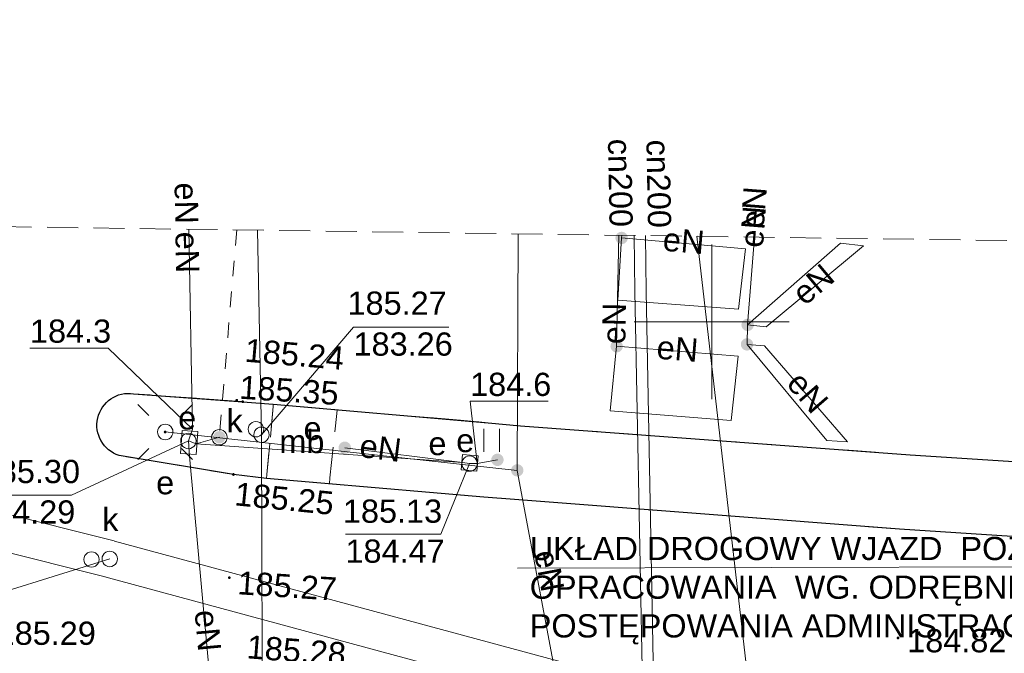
# Model space of a CAD drawing. Extents: x 8014 to 6635291, y -5609 to 5765892.
# Tile 24 of 158: x 6601078 to 6601109, y 5731839 to 5731860. Entities that reach past the tile are written whole.
import ezdxf
from ezdxf.enums import TextEntityAlignment as Align

# ---------------------------------------------------------------- set-up
doc = ezdxf.new("R2010")
doc.units = 0
for name, pattern in [('PRZER1-1', [1, 0.5, -0.5]), ('PRZER2-1', [1.5, 1, -0.5]), ('PRZER3-1', [2, 1.5, -0.5])]:
    doc.linetypes.add(name, pattern=pattern)
doc.layers.get('0').update_dxf_attribs({"linetype": 'CONTINUOUS'})
doc.layers.add('a_zieleń', color=80, linetype='CONTINUOUS')
for name, color, linetype, lineweight in [('GESDZI', 7, 'CONTINUOUS', 18), ('GSLKRW', 7, 'CONTINUOUS', 25), ('GSPWPS', 7, 'CONTINUOUS', 13), ('GSPWPS_O', 7, 'CONTINUOUS', 13), ('GSSINN', 7, 'CONTINUOUS', 18), ('GSSINN_O', 7, 'CONTINUOUS', 18), ('GSSKOA', 7, 'CONTINUOUS', 18), ('GSSUTR', 7, 'CONTINUOUS', 18), ('GUPELA', 7, 'CONTINUOUS', 18), ('GUPIKP', 7, 'CONTINUOUS', 18), ('GUPISN', 7, 'CONTINUOUS', 18), ('GUPIWZ', 7, 'CONTINUOUS', 18), ('GUPIWZ_O', 7, 'CONTINUOUS', 18), ('GUPPRZ_O', 7, 'CONTINUOUS', 18), ('OPIS', 7, 'CONTINUOUS', 0), ('Ramka sekcyjna', 7, 'CONTINUOUS', 18)]:
    doc.layers.add(name, color=color, linetype=linetype, lineweight=lineweight)
for name, color, linetype, lineweight, true_color in [('GOSRBG', 4, 'CONTINUOUS', 35, 0x00ffff), ('GULCPR', 7, 'CONTINUOUS', 18, 0xd200d2), ('GULEPR', 1, 'CONTINUOUS', 18, 0xff0000), ('GULEPR_O', 1, 'CONTINUOUS', 18, 0xff0000), ('GULKPR', 7, 'CONTINUOUS', 18, 0x803300), ('GUPEUT', 1, 'CONTINUOUS', 18, 0xff0000), ('GUPEUT_O', 1, 'CONTINUOUS', 18, 0xff0000), ('GUPKSD', 7, 'CONTINUOUS', 18, 0x803300), ('SUCP_O', 7, 'CONTINUOUS', 18, 0xd200d2), ('SUEP_O', 1, 'CONTINUOUS', 18, 0xff0000)]:
    doc.layers.add(name, color=color, linetype=linetype, lineweight=lineweight, true_color=true_color)
doc.styles.add('Arial', font='arial.ttf')

# ---------------------------------------------------------------- blocks, each defined once
blk = doc.blocks.new('D_GUPKSD1_1')
at = {"color": 0}
blk.add_lwpolyline([(0, 0.25), (0.064705, 0.241481), (0.125, 0.216506), (0.176777, 0.176777), (0.216506, 0.125), (0.241481, 0.064705), (0.25, 0), (0.241481, -0.064705), (0.216506, -0.125), (0.176777, -0.176777), (0.125, -0.216506), (0.064705, -0.241481), (0, -0.25), (-0.064705, -0.241481), (-0.125, -0.216506), (-0.176777, -0.176777), (-0.216506, -0.125), (-0.241481, -0.064705), (-0.25, 0), (-0.241481, 0.064705), (-0.216506, 0.125), (-0.176777, 0.176777), (-0.125, 0.216506), (-0.064705, 0.241481)], close=True, dxfattribs=at)
blk = doc.blocks.new('D_GUPIWZ1_1')
at = {"color": 0}
blk.add_lwpolyline([(0, 0.25), (0.064705, 0.241481), (0.125, 0.216506), (0.176777, 0.176777), (0.216506, 0.125), (0.241481, 0.064705), (0.25, 0), (0.241481, -0.064705), (0.216506, -0.125), (0.176777, -0.176777), (0.125, -0.216506), (0.064705, -0.241481), (0, -0.25), (-0.064705, -0.241481), (-0.125, -0.216506), (-0.176777, -0.176777), (-0.216506, -0.125), (-0.241481, -0.064705), (-0.25, 0), (-0.241481, 0.064705), (-0.216506, 0.125), (-0.176777, 0.176777), (-0.125, 0.216506), (-0.064705, 0.241481)], close=True, dxfattribs=at)
blk = doc.blocks.new('D_GUPIWZ1_2')
at = {"color": 0}
blk.add_lwpolyline([(-0.25, -0.25), (0.25, -0.25), (0.25, 0.25), (-0.25, 0.25)], close=True, dxfattribs=at)
blk = doc.blocks.new('D_GUPIWZ1_3')
at = {"color": 0}
blk.add_lwpolyline([(0.375, -0.25), (-0.375, -0.25), (-0.375, 0.25), (0.375, 0.25)], close=True, dxfattribs=at)
blk = doc.blocks.new('D_GUPIKP1_1')
at = {"color": 0}
blk.add_lwpolyline([(0, 0.25), (0.064705, 0.241481), (0.125, 0.216506), (0.176777, 0.176777), (0.216506, 0.125), (0.241481, 0.064705), (0.25, 0), (0.241481, -0.064705), (0.216506, -0.125), (0.176777, -0.176777), (0.125, -0.216506), (0.064705, -0.241481), (0, -0.25), (-0.064705, -0.241481), (-0.125, -0.216506), (-0.176777, -0.176777), (-0.216506, -0.125), (-0.241481, -0.064705), (-0.25, 0), (-0.241481, 0.064705), (-0.216506, 0.125), (-0.176777, 0.176777), (-0.125, 0.216506), (-0.064705, 0.241481)], close=True, dxfattribs=at)
blk = doc.blocks.new('D_GUPEUT1')
blk.add_hatch(color=0).paths.add_polyline_path([(-0.2, 0), (-0.193185, -0.051764), (-0.173205, -0.1), (-0.141421, -0.141421), (-0.1, -0.173205), (-0.051764, -0.193185), (0, -0.2), (0.051764, -0.193185), (0.1, -0.173205), (0.141421, -0.141421), (0.173205, -0.1), (0.193185, -0.051764), (0.2, 0), (0.193185, 0.051764), (0.173205, 0.1), (0.141421, 0.141421), (0.1, 0.173205), (0.051764, 0.193185), (0, 0.2), (-0.051764, 0.193185), (-0.1, 0.173205), (-0.141421, 0.141421), (-0.173205, 0.1), (-0.193185, 0.051764)])
blk = doc.blocks.new('D_GSPWPS1')
blk.add_hatch(color=0).paths.add_polyline_path([(-0.045, 0), (-0.043467, -0.011647), (-0.038971, -0.0225), (-0.03182, -0.03182), (-0.0225, -0.038971), (-0.011647, -0.043467), (0, -0.045), (0.011647, -0.043467), (0.0225, -0.038971), (0.03182, -0.03182), (0.038971, -0.0225), (0.043467, -0.011647), (0.045, 0), (0.043467, 0.011647), (0.038971, 0.0225), (0.03182, 0.03182), (0.0225, 0.038971), (0.011647, 0.043467), (0, 0.045), (-0.011647, 0.043467), (-0.0225, 0.038971), (-0.03182, 0.03182), (-0.038971, 0.0225), (-0.043467, 0.011647)])
blk = doc.blocks.new('D_GUPISN1')
at = {"color": 0}
blk.add_lwpolyline([(0, 0.25), (0.064705, 0.241481), (0.125, 0.216506), (0.176777, 0.176777), (0.216506, 0.125), (0.241481, 0.064705), (0.25, 0), (0.241481, -0.064705), (0.216506, -0.125), (0.176777, -0.176777), (0.125, -0.216506), (0.064705, -0.241481), (0, -0.25), (-0.064705, -0.241481), (-0.125, -0.216506), (-0.176777, -0.176777), (-0.216506, -0.125), (-0.241481, -0.064705), (-0.25, 0), (-0.241481, 0.064705), (-0.216506, 0.125), (-0.176777, 0.176777), (-0.125, 0.216506), (-0.064705, 0.241481)], close=True, dxfattribs=at)
blk = doc.blocks.new('D_GUPELA2')
blk.add_hatch(color=0).paths.add_polyline_path([(-0.001087, 0.044987), (0.011881, 0.043403), (0.021281, 0.03965), (0.030065, 0.033482), (0.038133, 0.023893), (0.043117, 0.012881), (0.044986, 0.001113), (0.044323, -0.007777), (0.040557, -0.019497), (0.033417, -0.030138), (0.024849, -0.037517), (0.013788, -0.042836), (0.002013, -0.044955), (-0.00982, -0.043916), (-0.020466, -0.040077), (-0.029541, -0.033946), (-0.036867, -0.025804), (-0.04187, -0.01649), (-0.04461, -0.005909), (-0.044532, 0.006476), (-0.041285, 0.017903), (-0.034764, 0.028574), (-0.024479, 0.03776), (-0.013449, 0.042943)])
at = {"color": 0}
for points in [[(-0.883883, 0.883883), (-0.53033, 0.53033)], [(0.883883, 0.883883), (0.53033, 0.53033)], [(-0.883883, -0.883883), (-0.53033, -0.53033)], [(0.883883, -0.883883), (0.53033, -0.53033)]]:
    blk.add_lwpolyline(points, dxfattribs=at)
blk = doc.blocks.new('D_GUPELA1')
at = {"color": 0}
blk.add_lwpolyline([(0, 0.25), (0.064705, 0.241481), (0.125, 0.216506), (0.176777, 0.176777), (0.216506, 0.125), (0.241481, 0.064705), (0.25, 0), (0.241481, -0.064705), (0.216506, -0.125), (0.176777, -0.176777), (0.125, -0.216506), (0.064705, -0.241481), (0, -0.25), (-0.064705, -0.241481), (-0.125, -0.216506), (-0.176777, -0.176777), (-0.216506, -0.125), (-0.241481, -0.064705), (-0.25, 0), (-0.241481, 0.064705), (-0.216506, 0.125), (-0.176777, 0.176777), (-0.125, 0.216506), (-0.064705, 0.241481)], close=True, dxfattribs=at)
blk = doc.blocks.new('D_GSSUTR1')
at = {"color": 0}
for points in [[(-0.25666, 0.36165), (-0.25666, -0.38835)], [(0.24334, -0.38835), (0.24334, 0.36165)]]:
    blk.add_lwpolyline(points, dxfattribs=at)

msp = doc.modelspace()

# ---------------------------------------------------------------- hatches: boundary and pattern name
at = {"layer": 'a_zieleń', "transparency": 33554687}
h = msp.add_hatch(dxfattribs=at)
h.set_pattern_fill('ANSI31', color=256, scale=2, angle=0.5416)
h.set_pattern_definition([(45.54155787, (6600987.53512, 5732094.77134), (-0.1784396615, 0.175097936), [])])
edge = h.paths.add_edge_path()
edge.add_line((6601184.523, 5731785.715), (6601184.767, 5731785.473))
edge.add_line((6601184.767, 5731785.473), (6601208.79, 5731802.27))
edge.add_line((6601208.79, 5731802.27), (6601211.05, 5731814.48))
edge.add_line((6601211.05, 5731814.48), (6601142.151, 5731813.823))
edge.add_arc((6601143.698, 5731819.102), 5.501, 253.6603, 270.5475)
edge.add_line((6601143.751, 5731813.601), (6601191.034, 5731814.053))
edge.add_arc((6601191.122, 5731812.113), 1.942, 359.8374, 92.594, ccw=False)
edge.add_line((6601193.063, 5731812.108), (6601193.074, 5731811.004))
edge.add_line((6601193.074, 5731811.004), (6601197.383, 5731811.045))
edge.add_line((6601197.383, 5731811.045), (6601197.425, 5731806.621))
edge.add_line((6601197.425, 5731806.621), (6601199.732, 5731806.642))
edge.add_line((6601199.732, 5731806.642), (6601199.803, 5731799.171))
edge.add_line((6601199.803, 5731799.171), (6601197.516, 5731797.165))
edge.add_line((6601197.516, 5731797.165), (6601194.216, 5731797.133))
edge.add_line((6601194.216, 5731797.133), (6601194.251, 5731793.47))
edge.add_arc((6601191.538, 5731793.658), 2.72, 281.0894, 356.0358, ccw=False)
edge.add_line((6601192.061, 5731790.989), (6601185.152, 5731786.156))
edge.add_arc((71774552.687, -87417922.681), 113685689.918, 124.97904394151, 124.97904432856)
h.paths.add_polyline_path([(6601204.906, 5731809.178), (6601202.577, 5731808.579), (6601203.741, 5731808.879)], flags=16)

# ---------------------------------------------------------------- linework, layer by layer
at = {"layer": 'GESDZI', "color": 8, "linetype": 'Continuous', "lineweight": 18, "elevation": 10.22}
for points in [[(6601099.523, 5731852.763), (6601101.48, 5731835.75), (6601064.927, 5731837.3)], [(6601205.54, 5731851.292), (6601176.16, 5731832.96), (6601175.36, 5731833.29), (6601104.43, 5731835.62), (6601101.48, 5731835.75), (6601099.523, 5731852.763)]]:
    msp.add_lwpolyline(points, dxfattribs=at)
at = {"layer": 'GOSRBG', "color": 8, "linetype": 'PRZER2-1', "lineweight": 18, "elevation": 10.04}
msp.add_lwpolyline([(6601299.084, 5731734.247), (6601325.67, 5731736.853), (6601330.011, 5731849.566), (6601060.655, 5731853.302), (6601096.398, 5731719.42), (6601107.997, 5731690.995)], close=True, dxfattribs=at)
at = {"layer": 'GSLKRW', "color": 8, "linetype": 'Continuous', "lineweight": 25, "elevation": 10.18}
msp.add_lwpolyline([(6601164.97, 5731840.783), (6601144.999, 5731841.203), (6601124.591, 5731842.096), (6601106.062, 5731843.303), (6601093.63, 5731844.263), (6601092.637, 5731844.339), (6601085.625, 5731844.941), (6601084.552, 5731845.067), (6601080.864, 5731845.681, -0.925805), (6601081.325, 5731847.676), (6601084.855, 5731847.418), (6601085.84, 5731847.338), (6601092.777, 5731846.74), (6601093.821, 5731846.636), (6601106.408, 5731845.701), (6601124.621, 5731844.526), (6601145.154, 5731843.61), (6601154.722, 5731843.395)], format="xyb", dxfattribs=at)
at = {"layer": 'GSSINN', "color": 8, "linetype": 'PRZER2-1', "lineweight": 18, "elevation": 10.3}
msp.add_lwpolyline([(6601085.84, 5731847.338), (6601084.855, 5731847.418), (6601081.325, 5731847.676, 0.925805), (6601080.864, 5731845.681), (6601084.552, 5731845.067), (6601085.625, 5731844.941), (6601085.634, 5731845.061), (6601085.84, 5731847.263)], format="xyb", close=True, dxfattribs=at)
msp.add_lwpolyline([(6601085.84, 5731847.338), (6601085.84, 5731847.263), (6601085.634, 5731845.061), (6601085.625, 5731844.941), (6601087.652, 5731844.767), (6601087.672, 5731844.955), (6601087.888, 5731847.041), (6601087.9, 5731847.16)], close=True, dxfattribs=at)
at = {"layer": 'GSSKOA', "color": 8, "linetype": 'PRZER3-1', "lineweight": 18, "elevation": 10.18}
for points in [[(6601081.325, 5731847.676, 0.925805), (6601080.864, 5731845.681)], [(6601081.325, 5731847.676), (6601084.855, 5731847.418), (6601085.84, 5731847.338), (6601087.9, 5731847.16), (6601092.777, 5731846.74), (6601093.821, 5731846.636), (6601106.408, 5731845.701), (6601124.621, 5731844.526), (6601145.154, 5731843.61), (6601154.722, 5731843.395), (6601164.716, 5731843.565), (6601185.236, 5731845.561, -0.022667), (6601196.957, 5731846.674, -0.016793), (6601205.157, 5731846.59), (6601224.725, 5731845.936), (6601244.731, 5731845.434)]]:
    msp.add_lwpolyline(points, format="xyb", dxfattribs=at)
msp.add_lwpolyline([(6601244.525, 5731841.414), (6601224.996, 5731841.225), (6601204.905, 5731841.032), (6601184.86, 5731840.79), (6601164.97, 5731840.783), (6601144.999, 5731841.203), (6601124.591, 5731842.096), (6601106.062, 5731843.303), (6601093.63, 5731844.263), (6601092.637, 5731844.339), (6601087.652, 5731844.767), (6601085.625, 5731844.941), (6601084.552, 5731845.067), (6601080.864, 5731845.681)], dxfattribs=at)
at = {"layer": 'GSSUTR', "color": 8, "linetype": 'PRZER2-1', "lineweight": 18, "elevation": 10.1}
msp.add_lwpolyline([(6601164.97, 5731840.783), (6601144.999, 5731841.203), (6601124.591, 5731842.096), (6601106.062, 5731843.303), (6601093.63, 5731844.263), (6601092.637, 5731844.339), (6601087.652, 5731844.767), (6601087.672, 5731844.955), (6601087.888, 5731847.041), (6601087.9, 5731847.16), (6601092.777, 5731846.74), (6601093.821, 5731846.636), (6601106.408, 5731845.701), (6601124.621, 5731844.526), (6601145.154, 5731843.61), (6601154.722, 5731843.395)], dxfattribs=at)
at = {"layer": 'GULCPR', "color": 8, "linetype": 'Continuous', "lineweight": 18, "elevation": 10.14}
for points in [[(6601097.498, 5731852.791), (6601097.52, 5731850.977), (6601097.667, 5731843.267), (6601097.9, 5731831.027), (6601097.942, 5731827.367), (6601104.413, 5731827.465), (6601107.862, 5731827.517), (6601107.961, 5731819.054), (6601108.236, 5731816.021)], [(6601097.858, 5731852.786), (6601097.88, 5731850.983), (6601098.031, 5731843.036), (6601098.26, 5731831.033), (6601098.298, 5731827.733), (6601104.585, 5731827.828), (6601108.218, 5731827.883), (6601108.321, 5731819.063), (6601108.236, 5731816.021)]]:
    msp.add_lwpolyline(points, dxfattribs=at)
at = {"layer": 'GULEPR', "color": 8, "linetype": 'Continuous', "lineweight": 18, "elevation": 10.14}
for points in [[(6601083.108, 5731852.99), (6601083.23, 5731846.53), (6601083.1, 5731846.15)], [(6601093.746, 5731852.843), (6601093.72, 5731845.2), (6601097.13, 5731827.01), (6601102.18, 5731821.53), (6601102.78, 5731818.33), (6601103.24, 5731817.08)], [(6601096.998, 5731852.798), (6601096.93, 5731849.21)], [(6601097.093, 5731852.796), (6601097.09, 5731852.71)], [(6601101.384, 5731852.737), (6601101.16, 5731849.9)], [(6601101.16, 5731849.9), (6601101.14, 5731849.27)], [(6601093.72, 5731845.2), (6601082.35, 5731846.44)], [(6601083.1, 5731846.15), (6601083.35, 5731846.06), (6601084.1, 5731846.27)], [(6601083.1, 5731846.15), (6601083.14, 5731845.66), (6601083.94, 5731836.84), (6601083.96, 5731836.46)], [(6601083.1, 5731846.15), (6601083.35, 5731846.06), (6601091.95, 5731845.45), (6601092.18, 5731845.42)], [(6601088.15, 5731845.93), (6601091.95, 5731845.45), (6601092.18, 5731845.42)], [(6601092.18, 5731845.42), (6601092.42, 5731845.42), (6601093.08, 5731845.54)]]:
    msp.add_lwpolyline(points, dxfattribs=at)
for points in [[(6601097.09, 5731852.71), (6601101.09, 5731852.36), (6601100.87, 5731850.41), (6601096.97, 5731850.7)], [(6601101.16, 5731849.9), (6601101.76, 5731849.84), (6601104.9, 5731852.46), (6601104.16, 5731852.54)], [(6601096.93, 5731849.21), (6601100.85, 5731848.89), (6601100.63, 5731846.81), (6601096.72, 5731847.12)], [(6601101.14, 5731849.27), (6601101.7, 5731849.22), (6601104.38, 5731846.12), (6601103.72, 5731846.16)]]:
    msp.add_lwpolyline(points, close=True, dxfattribs=at)
at = {"layer": 'GULKPR', "color": 8, "linetype": 'Continuous', "lineweight": 18, "elevation": 10.14}
for points in [[(6601085.329, 5731852.96), (6601085.46, 5731846.35)], [(6601062.187, 5731847.566), (6601080.705, 5731842.92)], [(6601085.46, 5731846.35), (6601085.49, 5731835.58), (6601067.99, 5731830.37)], [(6601062.541, 5731846.24), (6601080.413, 5731841.756)], [(6601080.716, 5731842.917), (6601106.372, 5731835.976), (6601119.085, 5731833.407), (6601132.772, 5731831.183)], [(6601080.402, 5731841.759), (6601106.096, 5731834.807), (6601118.87, 5731832.226), (6601132.579, 5731829.999)]]:
    msp.add_lwpolyline(points, dxfattribs=at)
at = {"layer": 'GUPISN', "color": 8, "linetype": 'PRZER1-1', "lineweight": 18, "elevation": 10.16}
msp.add_lwpolyline([(6601084.659, 5731852.969), (6601084.1, 5731846.27)], dxfattribs=at)
at = {"layer": 'GUPPRZ_O', "color": 8, "linetype": 'Continuous', "lineweight": 13, "elevation": 10.8, "flags": 128}
for points in [[(6601085.46, 5731846.35), (6601088.432, 5731849.829), (6601091.512, 5731849.829)], [(6601083.23, 5731846.53), (6601080.503, 5731849.151), (6601077.983, 5731849.151)], [(6601092.42, 5731845.42), (6601092.197, 5731847.431), (6601094.717, 5731847.431)], [(6601083.1, 5731846.15), (6601079.322, 5731844.402), (6601076.242, 5731844.402)], [(6601092.18, 5731845.42), (6601091.252, 5731843.137), (6601088.172, 5731843.137)], [(6601080.559, 5731842.338), (6601075.373, 5731840.726), (6601072.293, 5731840.726)]]:
    msp.add_lwpolyline(points, dxfattribs=at)
at = {"layer": 'OPIS', "linetype": 'Continuous'}
msp.add_line((6601119.727, 5731842.115, 0.62), (6601093.727, 5731842.039, 0.62), dxfattribs=at)
at = {"layer": 'Ramka sekcyjna', "color": 8, "linetype": 'Continuous', "lineweight": 18, "elevation": 100, "flags": 128}
for points in [[(6601100, 5731847.5), (6601100, 5731852.5)], [(6601102.5, 5731850), (6601097.5, 5731850)]]:
    msp.add_lwpolyline(points, dxfattribs=at)

# ---------------------------------------------------------------- block references
at = {"layer": 'GSPWPS', "color": 8, "linetype": 'Continuous', "lineweight": 13}
for p in [(6601084.66, 5731847.465, 10.08), (6601084.855, 5731847.418, 10.08), (6601084.552, 5731845.067, 10.08), (6601084.42, 5731841.732, 10.08), (6601106.017, 5731839.786, 10.08)]:
    msp.add_blockref('D_GSPWPS1', p, dxfattribs=at)
at = {"layer": 'GSSUTR', "color": 8, "linetype": 'Continuous', "lineweight": 18}
msp.add_blockref('D_GSSUTR1', (6601092.898, 5731846.185, 10.1), dxfattribs=at)
at = {"layer": 'GUPELA', "color": 8, "linetype": 'Continuous', "lineweight": 18}
for name, p in [('D_GUPELA2', (6601082.35, 5731846.44, 10.15)), ('D_GUPELA1', (6601082.35, 5731846.44, 10.16))]:
    msp.add_blockref(name, p, dxfattribs=at)
at = {"layer": 'GUPEUT', "color": 8, "linetype": 'Continuous', "lineweight": 18}
for p in [(6601097.09, 5731852.71, 10.16), (6601101.16, 5731849.9, 10.16), (6601101.14, 5731849.27, 10.16), (6601096.93, 5731849.21, 10.16), (6601084.1, 5731846.27, 10.16), (6601088.15, 5731845.93, 10.16), (6601093.08, 5731845.54, 10.16), (6601093.72, 5731845.2, 10.16)]:
    msp.add_blockref('D_GUPEUT1', p, dxfattribs=at)
at = {"layer": 'GUPIKP', "color": 8, "linetype": 'Continuous', "lineweight": 18}
for p in [(6601083.1, 5731846.15, 10.16), (6601092.18, 5731845.42, 10.16)]:
    msp.add_blockref('D_GUPIKP1_1', p, dxfattribs=at)
at = {"layer": 'GUPISN', "color": 8, "linetype": 'Continuous', "lineweight": 18}
msp.add_blockref('D_GUPISN1', (6601084.1, 5731846.27, 10.16), dxfattribs=at)
at = {"layer": 'GUPIWZ', "color": 8, "linetype": 'Continuous', "lineweight": 18}
for p in [(6601085.28, 5731846.53, 10.18), (6601079.97, 5731842.32, 10.18)]:
    msp.add_blockref('D_GUPIWZ1_1', p, dxfattribs=at)
for name, p, rotation in [('D_GUPIWZ1_3', (6601083.125, 5731846.1, 10.18), 85.80864007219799), ('D_GUPIWZ1_2', (6601092.183, 5731845.442, 10.18), 355.0268888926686)]:
    msp.add_blockref(name, p, dxfattribs=dict(at, rotation=rotation))
at = {"layer": 'GUPKSD', "color": 8, "linetype": 'Continuous', "lineweight": 18}
for p in [(6601085.46, 5731846.35, 10.16), (6601080.559, 5731842.338, 10.16)]:
    msp.add_blockref('D_GUPKSD1_1', p, dxfattribs=at)

# ---------------------------------------------------------------- texts
at = {"layer": 'GSPWPS_O', "color": 8, "linetype": 'Continuous', "lineweight": 0, "style": 'Arial'}
for s, rotation, p in [('185.24', 355.173, (6601084.897, 5731848.714, 10.8)), ('185.35', 356.2941, (6601084.728, 5731847.517, 10.8)), ('185.25', 354.3605, (6601084.567, 5731844.073, 10.8)), ('185.27', 356.2204, (6601084.667, 5731841.199, 10.8)), ('185.28', 355.5848, (6601084.961, 5731839.13, 10.8))]:
    msp.add_text(s, height=0.75, rotation=rotation, dxfattribs=at).set_placement(p)
msp.add_text('184.82', height=0.75, dxfattribs=at).set_placement((6601106.313, 5731839.321, 10.8))
at = {"layer": 'GSSINN_O', "color": 8, "linetype": 'Continuous', "lineweight": 0, "style": 'Arial'}
msp.add_text('mb', height=0.75, dxfattribs=at).set_placement((6601086.763, 5731845.757, 10.8), align=Align.CENTER)
at = {"layer": 'GULEPR_O', "color": 8, "linetype": 'Continuous', "lineweight": 0, "style": 'Arial'}
for rotation, p in [(85.4836, (6601101.703, 5731853.042, 10.8)), (354.9994, (6601099.064, 5731852.243, 10.8)), (271.0809, (6601082.691, 5731852.237, 10.8)), (39.8414, (6601103.518, 5731850.925, 10.8)), (88.9067, (6601097.22, 5731849.939, 10.8)), (355.3331, (6601098.866, 5731848.757, 10.8)), (310.8439, (6601102.818, 5731847.478, 10.8)), (352.8008, (6601089.259, 5731845.554, 10.8)), (280.6178, (6601094.388, 5731841.888, 10.8)), (275.1556, (6601083.358, 5731839.989, 10.8))]:
    msp.add_text('eN', height=0.75, rotation=rotation, dxfattribs=at).set_placement(p, align=Align.CENTER)
at = {"layer": 'GUPEUT_O', "color": 8, "linetype": 'Continuous', "lineweight": 0, "style": 'Arial'}
for p in [(6601083.35, 5731846.52, 10.8), (6601087.4, 5731846.18, 10.8), (6601092.33, 5731845.79, 10.8)]:
    msp.add_text('e', height=0.75, dxfattribs=at).set_placement(p, align=Align.RIGHT)
at = {"layer": 'GUPIWZ_O', "color": 8, "linetype": 'Continuous', "lineweight": 0, "style": 'Arial'}
for s, p in [('k', (6601084.854, 5731846.425, 10.8)), ('e', (6601091.433, 5731845.692, 10.8)), ('e', (6601082.64, 5731844.426, 10.8)), ('k', (6601080.84, 5731843.238, 10.8))]:
    msp.add_text(s, height=0.75, dxfattribs=at).set_placement(p, align=Align.RIGHT)
at = {"layer": 'GUPPRZ_O', "color": 8, "linetype": 'Continuous', "lineweight": 0, "style": 'Arial'}
for s, p in [('185.27', (6601088.237, 5731850.227, 10.8)), ('184.3', (6601077.983, 5731849.324, 10.8)), ('183.26', (6601088.432, 5731848.906, 10.8)), ('184.6', (6601092.197, 5731847.604, 10.8)), ('185.30', (6601076.395, 5731844.789, 10.8)), ('184.29', (6601076.242, 5731843.48, 10.8)), ('185.13', (6601088.089, 5731843.507, 10.8)), ('184.47', (6601088.172, 5731842.215, 10.8)), ('185.29', (6601076.906, 5731839.562, 10.8))]:
    msp.add_text(s, height=0.75, dxfattribs=at).set_placement(p)
at = {"layer": 'OPIS', "linetype": 'Continuous', "insert": (6601094.123, 5731843.051, 10.14), "char_height": 0.75, "width": 23.72318, "attachment_point": 1, "style": 'Arial'}
msp.add_mtext('UKŁAD DROGOWY WJAZD  POZA TERENEM OPRACOWANIA  WG. ODRĘBNEGO POSTĘPOWANIA ADMINISTRACYJNEGO', dxfattribs=at)
at = {"layer": 'SUCP_O', "color": 8, "linetype": 'Continuous', "lineweight": 0, "style": 'Arial'}
for p in [(6601096.675, 5731854.483, 10.8), (6601097.916, 5731854.454, 10.8)]:
    msp.add_text('cn200', height=0.75, rotation=271.0912, dxfattribs=at).set_placement(p, align=Align.CENTER)
at = {"layer": 'SUEP_O', "color": 8, "linetype": 'Continuous', "lineweight": 0, "style": 'Arial'}
for rotation, p in [(271.0809, (6601082.664, 5731853.825, 10.8)), (85.4836, (6601101.73, 5731853.667, 10.8))]:
    msp.add_text('eN', height=0.75, rotation=rotation, dxfattribs=at).set_placement(p, align=Align.CENTER)

doc.saveas('drawing.dxf')
